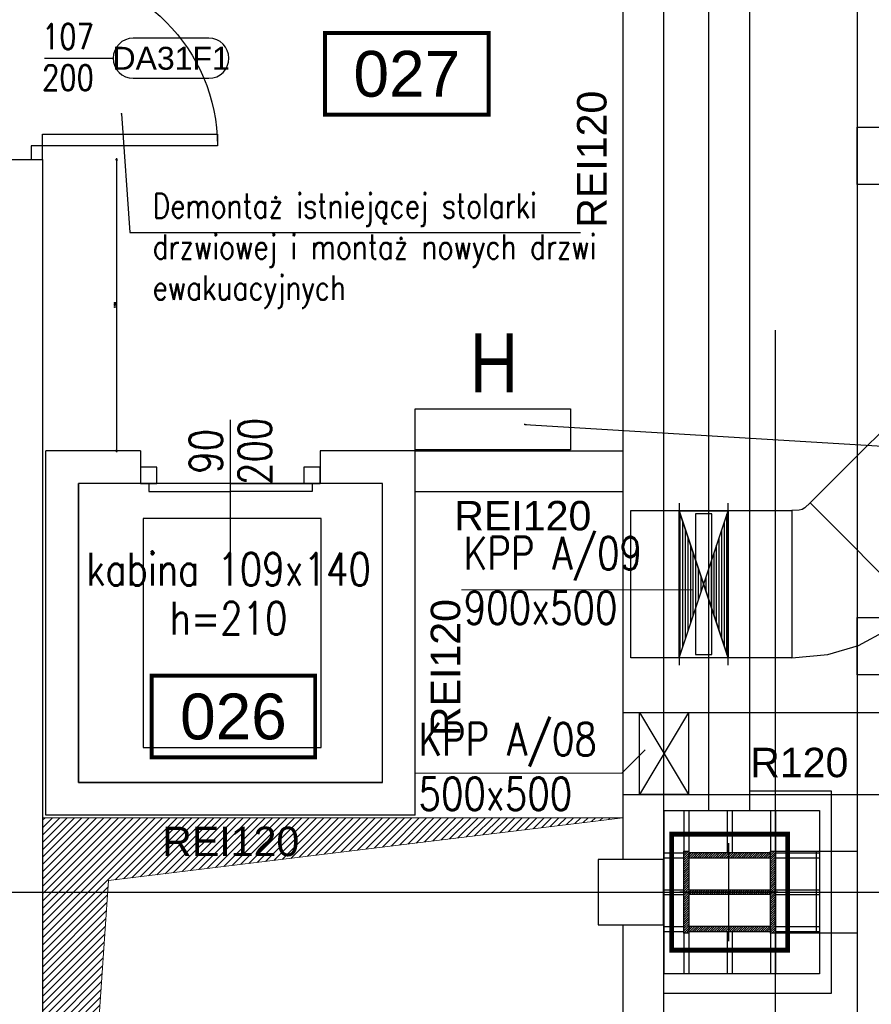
# Model space of a CAD drawing. Header units: centimetres. Extents: x -149939 to 48626, y -46000 to 152985.
# Tile 50 of 256: x -62880 to -57669, y 40314 to 46336. Entities that reach past the tile are written whole.
import ezdxf
from ezdxf.enums import TextEntityAlignment as Align

# ---------------------------------------------------------------- set-up
doc = ezdxf.new("R2010")
doc.units = ezdxf.units.CM
doc.header["$LTSCALE"] = 50
doc.header["$PDMODE"] = 35
doc.header["$PDSIZE"] = 0.1
for name, pattern in [('Kondygnacja  -0_5$0$HIDDEN', [9.525, 6.35, -3.175]), ('Kondygnacja  -0_5$0$HIDDEN2', [4.7625, 3.175, -1.5875]), ('Osie rzutów$0$DASHDOT2', [12.7, 6.35, -3.175, 0, -3.175])]:
    doc.linetypes.add(name, pattern=pattern)
doc.layers.get('0').update_dxf_attribs({"color": 8})
doc.layers.get('DEFPOINTS').update_dxf_attribs({"color": 8})
for name, color, linetype in [('01-103-Went PP_poziom-0_5$0$L_Nawiew', 7, 'Continuous'), ('bgde-nawiewEXP', 7, 'Continuous'), ('bgde-wywiewEXP', 5, 'Continuous'), ('Kondygnacja  -0_5$0$ARCH_HYDRANTY', 8, 'Continuous'), ('Kondygnacja  -0_5$0$ARCH_INFO_ETYK_DRZWI', 8, 'Continuous'), ('Kondygnacja  -0_5$0$ARCH_INFO_ETYK_DRZWI_IST', 8, 'Continuous'), ('Kondygnacja  -0_5$0$ARCH_INFO_ODPORNOŚĆ OGNIOWA', 8, 'Continuous'), ('Kondygnacja  -0_5$0$ARCH_INFO_OPISY', 8, 'Continuous'), ('Kondygnacja  -0_5$0$ARCH_INFO_OPISY_IST', 8, 'Continuous'), ('Kondygnacja  -0_5$0$ARCH_KONSTR_POWYŻEJ RZUTU', 8, 'Kondygnacja  -0_5$0$HIDDEN'), ('Kondygnacja  -0_5$0$ARCH_KONSTR_POWYŻEJ RZUTU_IST', 8, 'Kondygnacja  -0_5$0$HIDDEN2'), ('Kondygnacja  -0_5$0$ARCH_MUROWANE_IST', 8, 'Continuous'), ('Kondygnacja  -0_5$0$ARCH_OKŁADZINA', 8, 'Continuous'), ('Kondygnacja  -0_5$0$ARCH_POMOCNICZE', 8, 'Continuous'), ('Kondygnacja  -0_5$0$ARCH_SŁUPY', 8, 'Continuous'), ('Kondygnacja  -0_5$0$ARCH_WIDOK_IST', 8, 'Continuous'), ('Kondygnacja  -0_5$0$ARCH_ŚLUSARKA_DRZWI', 8, 'Continuous'), ('Kondygnacja  -0_5$0$ARCH_ŚLUSARKA_DRZWI_IST', 8, 'Continuous'), ('Kondygnacja  -0_5$0$ARCH_ŻELBET_IST', 8, 'Continuous'), ('Osie rzutów$0$ARCH_INFO_OSIE_IST', 8, 'Osie rzutów$0$DASHDOT2'), ('Osie rzutów$0$ARCH_INFO_OSIE_OPISY_IST', 8, 'Continuous'), ('Pomieszczenia -05$0$ARCH_INFO_AREA_ETYKIETY_200', 8, 'Continuous')]:
    doc.layers.add(name, color=color, linetype=linetype)
for name, color, linetype, lineweight in [('bgde_klapy opis', 250, 'Continuous', 20), ('bgde_klapy p.poż.', 240, 'Continuous', 30), ('Kondygnacja  -0_5$0$ARCH_INFO_WYMIARY', 8, 'Continuous', 9), ('Kondygnacja  -0_5$0$ARCH_WIDOK', 8, 'Continuous', 13)]:
    doc.layers.add(name, color=color, linetype=linetype, lineweight=lineweight)
doc.styles.add('Kondygnacja  -0_5$0$Arial', font='ARIAL.TTF')
doc.styles.add('Kondygnacja  -0_5$0$EtykietaPow01', font='ARIALN.TTF')
doc.styles.add('Kondygnacja  -0_5$0$Romans', font='Romans.shx', dxfattribs={"width": 0.7})
doc.styles.add('Kondygnacja  -0_5$0$ROMANS-50-CM', font='romans.shx', dxfattribs={"width": 0.8, "height": 10})
doc.styles.add('Kondygnacja  -0_5$0$Standard', font='txt')
doc.styles.add('Pomieszczenia -05$0$Arial', font='ARIAL.TTF')
doc.styles.add('st rom', font='Romans.shx', dxfattribs={"width": 0.8})
doc.dimstyles.new('Kondygnacja  -0_5$0$ISO-25', dxfattribs={"dimtxt": 2.5, "dimasz": 2.5, "dimexe": 1.25, "dimexo": 0.625, "dimtad": 1, "dimtxsty": 'Kondygnacja  -0_5$0$Standard', "dimcen": 2.5, "dimadec": 0, "dimazin": 0, "dimtfac": 1, "dimtmove": 0, "dimatfit": 3, "dimfxl": 1, "dimarcsym": 0})
doc.dimstyles.new('Kondygnacja  -0_5$0$Wymiary 1-100', dxfattribs={"dimtxt": 12, "dimasz": 10, "dimexe": 5, "dimexo": 0, "dimgap": 4, "dimtad": 1, "dimrnd": 0.5, "dimzin": 12, "dimdsep": 46, "dimtxsty": 'Kondygnacja  -0_5$0$Romans', "dimblk": 'Kondygnacja  -0_5$0$_Oblique', "dimcen": 10, "dimdle": 10, "dimclrt": 55, "dimazin": 0, "dimtfac": 1, "dimtmove": 1, "dimatfit": 3, "dimfxl": 8, "dimfxlon": 1, "dimtolj": 1, "dimtzin": 0, "dimarcsym": 0})
pattern_1 = [(45, (-6220.6425, -6150), (-0.67351921, 0.67351921), [])]

# ---------------------------------------------------------------- blocks, each defined once
blk = doc.blocks.new('Osie rzutów')
at = {"layer": 'Osie rzutów$0$ARCH_INFO_OSIE_IST', "ltscale": 10}
for p, q in [((6200, 12510), (6200, 4800)), ((6200, 12510), (6200, 4571.18)), ((6260, 12510), (6260, 4623.26)), ((6260, 8570), (6260, 8630)), ((4436.04, 8600), (15156.54, 8600)), ((6290, 8600), (6230, 8600))]:
    blk.add_line(p, q, dxfattribs=at)
blk = doc.blocks.new('Kondygnacja  -0_5$0$T-drzwi_prawe-200')
at = {"layer": 'Kondygnacja  -0_5$0$ARCH_INFO_ETYK_DRZWI'}
blk.add_line((0, 0), (60, 0), dxfattribs=at)
blk.add_lwpolyline([(143.68, 17.5), (77.5, 17.5, 1), (77.5, -17.5), (143.68, -17.5, 1)], format="xyb", close=True, dxfattribs=at)
at = {"layer": 'Kondygnacja  -0_5$0$ARCH_INFO_ETYK_DRZWI', "color": 1, "style": 'Kondygnacja  -0_5$0$Arial'}
blk.add_attdef('ADS_DRZWI:ODPORNOŚĆ_OGNIOWA', text='', height=20, rotation=90, dxfattribs=at).set_placement((-25.52, 0.12), align=Align.BOTTOM_CENTER)
at = {"layer": 'Kondygnacja  -0_5$0$ARCH_INFO_ETYK_DRZWI', "style": 'Kondygnacja  -0_5$0$Romans', "width": 0.8}
for tag, p in [('ADS_DRZWI:SZEROKOŚĆ', (20.49, 8)), ('ADS_DRZWI:WYSOKOŚĆ', (20.49, -28))]:
    blk.add_attdef(tag, text='', height=22, dxfattribs=at).set_placement(p, align=Align.CENTER)
at = {"layer": 'Kondygnacja  -0_5$0$ARCH_INFO_ETYK_DRZWI', "style": 'Kondygnacja  -0_5$0$Arial'}
blk.add_attdef('ADS_DRZWI:SYMBOL', text='', height=20, dxfattribs=at).set_placement((110.69, 0), align=Align.MIDDLE)
blk = doc.blocks.new('Kondygnacja  -0_5$0$_Dot')
at = {"color": 0, "linetype": 'ByBlock', "lineweight": -2}
blk.add_line((-0.5, 0), (-1, 0), dxfattribs=at)
at = {"color": 0, "linetype": 'ByBlock', "const_width": 0.5}
blk.add_lwpolyline([(-0.25, 0, 1), (0.25, 0, 1)], format="xyb", close=True, dxfattribs=at)
blk = doc.blocks.new('Kondygnacja  -0_5$0$_Oblique')
at = {"color": 0, "linetype": 'ByBlock', "lineweight": -2}
blk.add_line((-0.5, -0.5), (0.5, 0.5), dxfattribs=at)
blk = doc.blocks.new('*D148')
at = {"layer": 'DEFPOINTS', "color": 0}
for p in [(-59190, 47690), (5862.4, 47690), (6190, 43700)]:
    blk.add_point(p, dxfattribs=at)
at = {"layer": 'Kondygnacja  -0_5$0$ARCH_INFO_WYMIARY', "color": 0, "lineweight": -2}
for p, q in [((5862.4, 43690), (5862.4, 47700)), ((5854.4, 47690), (5867.4, 47690)), ((5870.4, 43700), (5857.4, 43700))]:
    blk.add_line(p, q, dxfattribs=at)
at = {"layer": 'Kondygnacja  -0_5$0$ARCH_INFO_WYMIARY', "color": 0, "linetype": 'ByBlock', "lineweight": -2, "xscale": 10, "yscale": 10, "zscale": 10}
for p, rotation in [((5862.4, 47690), 90), ((5862.4, 43700), 270)]:
    blk.add_blockref('Kondygnacja  -0_5$0$_Oblique', p, dxfattribs=dict(at, rotation=rotation))
at = {"layer": 'Kondygnacja  -0_5$0$ARCH_INFO_WYMIARY', "color": 55, "insert": (5852.4, 45695), "char_height": 12, "attachment_point": 5, "rotation": 90, "style": 'Kondygnacja  -0_5$0$Romans'}
blk.add_mtext('\\A1;3990', dxfattribs=at)
blk = doc.blocks.new('*D149')
at = {"layer": 'DEFPOINTS', "color": 0}
for p in [(-62740, 45480), (-62286.1, 45480), (-62720, 43700)]:
    blk.add_point(p, dxfattribs=at)
at = {"layer": 'Kondygnacja  -0_5$0$ARCH_INFO_WYMIARY', "color": 0, "lineweight": -2}
for p, q in [((-62294.1, 45480), (-62281.1, 45480)), ((-62286.1, 43690), (-62286.1, 45490)), ((-62294.1, 43700), (-62281.1, 43700))]:
    blk.add_line(p, q, dxfattribs=at)
at = {"layer": 'Kondygnacja  -0_5$0$ARCH_INFO_WYMIARY', "color": 0, "linetype": 'ByBlock', "lineweight": -2, "xscale": 10, "yscale": 10, "zscale": 10}
for p, rotation in [((-62286.1, 45480), 90), ((-62286.1, 43700), 270)]:
    blk.add_blockref('Kondygnacja  -0_5$0$_Oblique', p, dxfattribs=dict(at, rotation=rotation))
at = {"layer": 'Kondygnacja  -0_5$0$ARCH_INFO_WYMIARY', "color": 55, "insert": (-62296.1, 44590), "char_height": 12, "attachment_point": 5, "rotation": 90, "style": 'Kondygnacja  -0_5$0$Romans'}
blk.add_mtext('\\A1;1780', dxfattribs=at)
blk = doc.blocks.new('Kondygnacja  -0_5$0$słup 6.8.41')
at = {"layer": 'Kondygnacja  -0_5$0$ARCH_SŁUPY'}
h = blk.add_hatch(dxfattribs=at)
h.set_pattern_fill('ANSI31', color=256, scale=0.3, style=0)
h.set_pattern_definition(pattern_1)
h.paths.add_polyline_path([(14.82, 75), (11.82, 75), (11.82, 25), (14.82, 25)])
h = blk.add_hatch(dxfattribs=at)
h.set_pattern_fill('ANSI31', color=256, scale=0.3, style=0)
h.set_pattern_definition(pattern_1)
h.paths.add_polyline_path([(64.82, 71), (64.82, 74), (14.82, 74), (14.82, 71)])
h = blk.add_hatch(dxfattribs=at)
h.set_pattern_fill('ANSI31', color=256, scale=0.3, style=0)
h.set_pattern_definition(pattern_1)
h.paths.add_polyline_path([(67.82, 75), (64.82, 75), (64.82, 25), (67.82, 25)])
h = blk.add_hatch(dxfattribs=at)
h.set_pattern_fill('ANSI31', color=256, scale=0.3, style=0)
h.set_pattern_definition(pattern_1)
h.paths.add_polyline_path([(64.82, 48.5), (64.82, 51.5), (14.82, 51.5), (14.82, 48.5)])
h = blk.add_hatch(dxfattribs=at)
h.set_pattern_fill('ANSI31', color=256, scale=0.3, style=0)
h.set_pattern_definition(pattern_1)
h.paths.add_polyline_path([(64.82, 26), (64.82, 29), (14.82, 29), (14.82, 26)])
at = {"layer": 'Kondygnacja  -0_5$0$ARCH_POMOCNICZE'}
blk.add_lwpolyline([(94.82, 100), (94.82, 0), (-0.18, 0), (-0.18, 100)], close=True, dxfattribs=at)
for points in [[(11.82, 100), (11.82, 75)], [(14.82, 100), (14.82, 75)], [(38.32, 100), (38.32, 74)], [(41.32, 100), (41.32, 74)], [(64.82, 100), (64.82, 75)], [(67.82, 100), (67.82, 75)], [(-0.18, 74), (11.82, 74)], [(67.82, 74), (94.82, 74)], [(-0.18, 71), (11.82, 71)], [(67.82, 71), (94.82, 71)], [(-0.18, 51.5), (11.82, 51.5)], [(-0.18, 48.5), (11.82, 48.5)], [(67.82, 51.5), (94.82, 51.5)], [(67.82, 48.5), (94.82, 48.5)], [(-0.18, 29), (11.82, 29)], [(-0.18, 26), (11.82, 26)], [(11.82, 25), (11.82, 0)], [(14.82, 25), (14.82, 0)], [(38.32, 26), (38.32, 0)], [(41.32, 26), (41.32, 0)], [(64.82, 25), (64.82, 0)], [(67.82, 29), (94.82, 29)], [(67.82, 26), (94.82, 26)], [(67.82, 25), (67.82, 0)]]:
    blk.add_lwpolyline(points, dxfattribs=at)
at = {"layer": 'Kondygnacja  -0_5$0$ARCH_SŁUPY'}
for p, q in [((14.82, 51.5), (64.82, 51.5)), ((64.82, 48.5), (14.82, 48.5))]:
    blk.add_line(p, q, dxfattribs=at)
at = {"layer": 'Kondygnacja  -0_5$0$ARCH_SŁUPY', "const_width": 3}
blk.add_lwpolyline([(4.32, 85.5), (75.32, 85.5), (75.32, 14.5), (4.32, 14.5)], close=True, dxfattribs=at)
at = {"layer": 'Kondygnacja  -0_5$0$ARCH_SŁUPY'}
for points in [[(11.82, 75), (14.82, 75), (14.82, 25), (11.82, 25)], [(64.82, 75), (67.82, 75), (67.82, 25), (64.82, 25)]]:
    blk.add_lwpolyline(points, close=True, dxfattribs=at)
for points in [[(64.82, 74), (14.82, 74)], [(14.82, 71), (64.82, 71)], [(64.82, 29), (14.82, 29)], [(14.82, 26), (64.82, 26)]]:
    blk.add_lwpolyline(points, dxfattribs=at)
blk = doc.blocks.new('Kondygnacja  -0_5$0$konstrukcja istniejąca -0.5')
at = {"layer": 'Kondygnacja  -0_5$0$ARCH_KONSTR_POWYŻEJ RZUTU_IST', "ltscale": 10}
for p, q in [((6288.46, 4975), (6288.46, 12225)), ((6288.46, 8575), (6288.46, 8625)), ((6288.46, 8625), (6338.46, 8625)), ((6338.46, 8575), (6288.46, 8575))]:
    blk.add_line(p, q, dxfattribs=at)
for points in [[(6338.46, 9775), (6338.46, 8625)], [(7382, 9032.89), (6338.46, 9032.89), (6338.46, 9067.89), (7382, 9067.89)], [(6313.46, 8625), (6313.46, 8575)], [(6338.46, 8625), (6338.46, 8575)], [(6338.46, 8575), (6338.46, 7425)]]:
    blk.add_lwpolyline(points, dxfattribs=at)
at = {"layer": 'Kondygnacja  -0_5$0$ARCH_KONSTR_POWYŻEJ RZUTU_IST', "ltscale": 10, "elevation": 0}
blk.add_lwpolyline([(7382, 8732.89), (6338.46, 8732.89), (6338.46, 8767.89), (7382, 8767.89)], dxfattribs=at)
blk = doc.blocks.new('Pomieszczenia -05$0$etykieta_numer')
at = {"color": 0, "linetype": 'ByBlock', "const_width": 2.44}
blk.add_lwpolyline([(-50, -50), (-50, 0), (50, 0), (50, -50)], close=True, dxfattribs=at)
at = {"color": 0, "linetype": 'ByBlock', "style": 'Pomieszczenia -05$0$Arial'}
blk.add_attdef('AECAREA:NUMBER', text='', height=28, dxfattribs=at).set_placement((0, -25), align=Align.MIDDLE)
blk = doc.blocks.new('*U501')
at = {"linetype": 'Continuous', "lineweight": -2}
for p, q in [((-150, 450), (-150, 495)), ((150, 495), (150, 450)), ((-150, -450), (-150, 450)), ((150, 450), (150, -450)), ((-150, -495), (-150, -450)), ((150, -450), (150, -495))]:
    blk.add_line(p, q, dxfattribs=at)
at = {"linetype": 'Continuous', "lineweight": -3}
for p, q in [((-150, -450), (150, 450)), ((150, -450), (-150, 450)), ((-142.875, -428.625), (-142.875, 428.625)), ((-50, 430), (50, 430)), ((-50, -430), (-50, 430)), ((50, 430), (50, -430)), ((142.875, -428.625), (142.875, 428.625)), ((-127, -381), (-127, 381)), ((127, -381), (127, 381)), ((-111.125, -333.375), (-111.125, 333.375)), ((111.125, -333.375), (111.125, 333.375)), ((-95.25, -285.75), (-95.25, 285.75)), ((95.25, -285.75), (95.25, 285.75)), ((-79.375, -238.125), (-79.375, 238.125)), ((-63.5, -190.5), (-63.5, 190.5)), ((63.5, -190.5), (63.5, 190.5)), ((79.375, -238.125), (79.375, 238.125)), ((-47.625, -142.875), (-47.625, 142.875)), ((47.625, -142.875), (47.625, 142.875)), ((-31.75, -95.25), (-31.75, 95.25)), ((31.75, -95.25), (31.75, 95.25)), ((-15.875, -47.625), (-15.875, 47.625)), ((15.875, -47.625), (15.875, 47.625)), ((50, -430), (-50, -430))]:
    blk.add_line(p, q, dxfattribs=at)
at = {"color": 0, "linetype": 'ByBlock', "lineweight": -2}
for p, q in [((150, 450), (-150, 450)), ((-150, -450), (150, -450))]:
    blk.add_line(p, q, dxfattribs=at)

msp = doc.modelspace()

# ---------------------------------------------------------------- hatches: boundary and pattern name
at = {"layer": 'Kondygnacja  -0_5$0$ARCH_WIDOK'}
h = msp.add_hatch(dxfattribs=at)
h.set_pattern_fill('ANSI31', color=256, scale=10, angle=-180, style=0)
h.set_pattern_definition([(225, (-121140, -26345), (22.45064, -22.45064), [])])
h.paths.add_polyline_path([(-62740, 35200), (-62740, 41455), (-59190, 41455), (-62335.997, 41070.735)])

# ---------------------------------------------------------------- linework, layer by layer
at = {"layer": 'bgde-nawiewEXP', "linetype": 'Continuous'}
for points in [[(-58041.988, 43380.366), (-57405.592, 42743.969), (-56642.621, 43506.941), (-57279.017, 44143.337)], [(-58155.377, 42433.399), (-57935.285, 42452.613), (-57747.69, 42509.52), (-57574.802, 42601.93), (-57405.594, 42743.964), (-58041.983, 43380.367), (-58074.815, 43350.253), (-58092.105, 43341.011), (-58110.866, 43335.32), (-58155.377, 43333.399)], [(-59140.573, 42433.399), (-59140.573, 43333.399), (-58155.377, 43333.399), (-58155.377, 42433.399)]]:
    msp.add_lwpolyline(points, close=True, dxfattribs=at)
at = {"layer": 'bgde-wywiewEXP', "linetype": 'Continuous'}
msp.add_lwpolyline([(-59190.003, 41596.494), (-57556.938, 41596.494), (-57556.938, 42096.494), (-59190.003, 42096.494)], close=True, dxfattribs=at)
at = {"layer": 'bgde_klapy opis'}
for p, q in [((-60175.336, 42848.197), (-58758.826, 42848.197)), ((-59195.12, 41726.909), (-59051.508, 41870.521)), ((-60462.738, 41726.909), (-59195.12, 41726.909))]:
    msp.add_line(p, q, dxfattribs=at)
at = {"layer": 'bgde_klapy p.poż.'}
for p, q in [((-58844.638, 43333.141, 43.71), (-58544.638, 42433.141, 43.71)), ((-58844.638, 42433.141, 43.71), (-58544.638, 43333.141, 43.71)), ((-59087.932, 42097.938, -457.769), (-58787.932, 41597.938, -457.769)), ((-58787.932, 42097.938, -457.769), (-59087.932, 41597.938, -457.769))]:
    msp.add_line(p, q, dxfattribs=at)
for points, elevation in [([(-58844.638, 43333.141), (-58544.638, 43333.141), (-58544.638, 42433.141), (-58844.638, 42433.141)], 43.71), ([(-59087.932, 42097.938), (-58787.932, 42097.938), (-58787.932, 41597.938), (-59087.932, 41597.938)], -457.769)]:
    msp.add_lwpolyline(points, close=True, dxfattribs=dict(at, elevation=elevation))
at = {"layer": 'Kondygnacja  -0_5$0$ARCH_HYDRANTY', "elevation": 3300}
msp.add_lwpolyline([(-60460, 43705.401), (-60460, 43955.401), (-59510, 43955.401), (-59510, 43705.401)], close=True, dxfattribs=at)
at = {"layer": 'Kondygnacja  -0_5$0$ARCH_MUROWANE_IST', "ltscale": 4}
for p, q in [((-63050, 45480), (-62740, 45480)), ((-62740, 45480), (-62740, 39810)), ((-60460, 43700), (-59190, 43700)), ((-60460, 43450), (-59190, 43450)), ((-59190, 40800), (-59190, 35200)), ((-58940, 40800), (-58940, 35200))]:
    msp.add_line(p, q, dxfattribs=at)
at = {"layer": 'Kondygnacja  -0_5$0$ARCH_OKŁADZINA'}
msp.add_lwpolyline([(-58415, 41620), (-57915.391, 41620), (-57915.391, 40380), (-58940, 40380)], dxfattribs=at)
at = {"layer": 'Kondygnacja  -0_5$0$ARCH_WIDOK'}
msp.add_lwpolyline([(-62740, 35200), (-62740, 41455), (-59190, 41455), (-62335.997, 41070.735), (-62740, 35200)], dxfattribs=at)
at = {"layer": 'Kondygnacja  -0_5$0$ARCH_WIDOK_IST'}
for points in [[(-62520, 41670), (-60660, 41670), (-60660, 43500), (-62520, 43500)], [(-62124.383, 41885), (-61034.383, 41885), (-61034.383, 43285), (-62124.383, 43285)]]:
    msp.add_lwpolyline(points, close=True, dxfattribs=at)
at = {"layer": 'Kondygnacja  -0_5$0$ARCH_ŚLUSARKA_DRZWI', "linetype": 'Continuous'}
for points in [[(-62740, 45565), (-62740, 45635), (-61670, 45635), (-61670, 45565)], [(-62810, 45565), (-62810, 45480), (-62740, 45480), (-62740, 45565)]]:
    msp.add_lwpolyline(points, close=True, dxfattribs=at)
at = {"layer": 'Kondygnacja  -0_5$0$ARCH_ŚLUSARKA_DRZWI', "linetype": 'Continuous', "extrusion": (0, 0, -1)}
msp.add_arc((62740, 45565), 1070, 90, 180, dxfattribs=at)
at = {"layer": 'Kondygnacja  -0_5$0$ARCH_ŚLUSARKA_DRZWI_IST'}
msp.add_line((-61590, 43062.191), (-61590, 43887.809), dxfattribs=at)
for points in [[(-62140, 43500), (-62040, 43500), (-62040, 43600), (-62140, 43600)], [(-61140, 43500), (-61040, 43500), (-61040, 43600), (-61140, 43600)], [(-62090, 43450), (-61590, 43450), (-61590, 43500), (-62090, 43500)], [(-61090, 43450), (-61590, 43450), (-61590, 43500), (-61090, 43500)]]:
    msp.add_lwpolyline(points, close=True, dxfattribs=at)
at = {"layer": 'Kondygnacja  -0_5$0$ARCH_ŻELBET_IST', "ltscale": 4}
for p, q in [((-58415, 52500), (-58415, 41500)), ((-58665, 50800), (-58665, 41500)), ((-59190, 46800), (-59190, 41200)), ((-58940, 46800), (-58940, 41200)), ((-62720, 41470), (-62720, 43700)), ((-62140, 43700), (-62720, 43700)), ((-62140, 43700), (-62140, 43500)), ((-60460, 43700), (-61040, 43700)), ((-61040, 43700), (-61040, 43500)), ((-60460, 41470), (-60460, 43700)), ((-62520, 41670), (-62520, 43500)), ((-62140, 43500), (-62520, 43500)), ((-60660, 43500), (-61040, 43500)), ((-60660, 41670), (-60660, 43500)), ((-60660, 41670), (-62520, 41670)), ((-60460, 41470), (-62720, 41470))]:
    msp.add_line(p, q, dxfattribs=at)
msp.add_lwpolyline([(-59340, 40800), (-58940, 40800), (-58940, 41200), (-59340, 41200)], close=True, dxfattribs=at)

# ---------------------------------------------------------------- block references
at = {"layer": '01-103-Went PP_poziom-0_5$0$L_Nawiew', "extrusion": (-1.22465e-16, 0, -1)}
msp.add_blockref('*U501', (58694.638, 42883.141, -43.71), dxfattribs=at)
at = {"layer": 'Kondygnacja  -0_5$0$ARCH_INFO_ETYK_DRZWI', "linetype": 'Continuous', "xscale": 7, "yscale": 7, "zscale": 7}
msp.add_blockref('Kondygnacja  -0_5$0$T-drzwi_prawe-200', (-62727.622, 46100), dxfattribs=at).add_auto_attribs({'ADS_DRZWI:ODPORNOŚĆ_OGNIOWA': 'EI30', 'ADS_DRZWI:SZEROKOŚĆ': '107', 'ADS_DRZWI:SYMBOL': 'DA31F1', 'ADS_DRZWI:WYSOKOŚĆ': '200'})
at = {"layer": 'Kondygnacja  -0_5$0$ARCH_KONSTR_POWYŻEJ RZUTU', "xscale": 10, "yscale": 10, "zscale": 10}
msp.add_blockref('Kondygnacja  -0_5$0$konstrukcja istniejąca -0.5', (-121140, -45000), dxfattribs=at)
at = {"layer": 'Kondygnacja  -0_5$0$ARCH_SŁUPY', "xscale": 10, "yscale": 10, "zscale": 10}
msp.add_blockref('Kondygnacja  -0_5$0$słup 6.8.41', (-58933.575, 40500), dxfattribs=at)
at = {"layer": 'Osie rzutów$0$ARCH_INFO_OSIE_OPISY_IST', "color": 30, "xscale": 10, "yscale": 10, "zscale": 10}
msp.add_blockref('Osie rzutów', (-121140, -45000), dxfattribs=at)
at = {"layer": 'Pomieszczenia -05$0$ARCH_INFO_AREA_ETYKIETY_200', "linetype": 'Continuous', "xscale": 10, "yscale": 10, "zscale": 10}
for p, values in [((-60510.816, 46255.096), {'AECAREA:NUMBER': '027'}), ((-61571.579, 42324.57), {'AECAREA:NUMBER': '026'})]:
    msp.add_blockref('Pomieszczenia -05$0$etykieta_numer', p, dxfattribs=at).add_auto_attribs(values)

# ---------------------------------------------------------------- texts
at = {"layer": 'bgde_klapy opis', "char_height": 200, "attachment_point": 1, "style": 'st rom'}
for s, insert, width in [('KPP A/09\\P900x500', (-60161.843, 43172.764), 1816.21016), ('KPP A/08\\P500x500', (-60438.698, 42035.036), 1567.03575)]:
    msp.add_mtext(s, dxfattribs=dict(at, insert=insert, width=width))
at = {"layer": 'Kondygnacja  -0_5$0$ARCH_HYDRANTY', "style": 'Kondygnacja  -0_5$0$EtykietaPow01'}
msp.add_attdef('H', text='001', height=360, dxfattribs=at).set_placement((-59977.303, 44236.998, 3300), align=Align.MIDDLE)
at = {"layer": 'Kondygnacja  -0_5$0$ARCH_INFO_ETYK_DRZWI_IST', "insert": (-61590, 43695.964), "char_height": 200, "width": 100, "attachment_point": 5, "rotation": 90, "line_spacing_factor": 0.9, "style": 'Kondygnacja  -0_5$0$ROMANS-50-CM'}
msp.add_mtext('90\\P200', dxfattribs=at)
at = {"layer": 'Kondygnacja  -0_5$0$ARCH_INFO_ODPORNOŚĆ OGNIOWA', "char_height": 180, "width": 533.32525, "attachment_point": 5, "rotation": 90, "style": 'Kondygnacja  -0_5$0$Arial'}
for insert in [(-59527.765, 45482.191), (-60423.114, 42373.345)]:
    msp.add_mtext('\\PREI120', dxfattribs=dict(at, insert=insert))
at = {"layer": 'Kondygnacja  -0_5$0$ARCH_INFO_ODPORNOŚĆ OGNIOWA', "char_height": 180, "width": 533.32525, "attachment_point": 5, "style": 'Kondygnacja  -0_5$0$Arial'}
for s, insert in [('\\PREI120', (-59801.143, 43451.497)), ('\\PR120', (-58109.458, 41941.838)), ('\\PREI120', (-61588.188, 41459.061))]:
    msp.add_mtext(s, dxfattribs=dict(at, insert=insert))
at = {"layer": 'Kondygnacja  -0_5$0$ARCH_INFO_OPISY', "insert": (-62065.877, 45272.169), "char_height": 150, "width": 3005.23275, "attachment_point": 1, "style": 'Kondygnacja  -0_5$0$ROMANS-50-CM'}
msp.add_mtext('Demontaż istniejącej stolarki drzwiowej i montaż nowych drzwi ewakuacyjnych', dxfattribs=at)
at = {"layer": 'Kondygnacja  -0_5$0$ARCH_INFO_OPISY_IST', "insert": (-61601.186, 42824.927), "char_height": 200, "width": 1902.65834, "attachment_point": 5, "line_spacing_factor": 0.9, "style": 'Kondygnacja  -0_5$0$ROMANS-50-CM'}
msp.add_mtext('kabina 109x140\\Ph=210', dxfattribs=at)

# ---------------------------------------------------------------- dimensions: what is measured, and where the dimension line sits
at = {"layer": 'Kondygnacja  -0_5$0$ARCH_INFO_WYMIARY'}
for base, p1, p2, picture, middle in [((5862.405, 47690), (6190, 43700), (-59190, 47690), '*D148', (5852.405, 45695)), ((-62286.066, 45480), (-62720, 43700), (-62740, 45480), '*D149', (-62296.066, 44590))]:
    dim = msp.add_linear_dim(base=base, p1=p1, p2=p2, angle=90, dimstyle='Kondygnacja  -0_5$0$Wymiary 1-100', dxfattribs=at)
    dim.commit()
    dim.dimension.update_dxf_attribs({"geometry": picture, "text_midpoint": middle})

# ---------------------------------------------------------------- leaders
at = {"layer": 'Kondygnacja  -0_5$0$ARCH_INFO_OPISY'}
for points in [[(-62257.005, 45760.399), (-62206.456, 45034.226), (-59447.289, 45034.226)], [(-59789.266, 43861.095), (-56087.104, 43636.687), (-54362.187, 43636.687)]]:
    msp.add_leader(points, dimstyle='Kondygnacja  -0_5$0$ISO-25', override={"dimscale": 5, "dimasz": 2, "dimtad": 0, "dimldrblk": 'Kondygnacja  -0_5$0$_Dot'}, dxfattribs=at)

doc.saveas('drawing.dxf')
